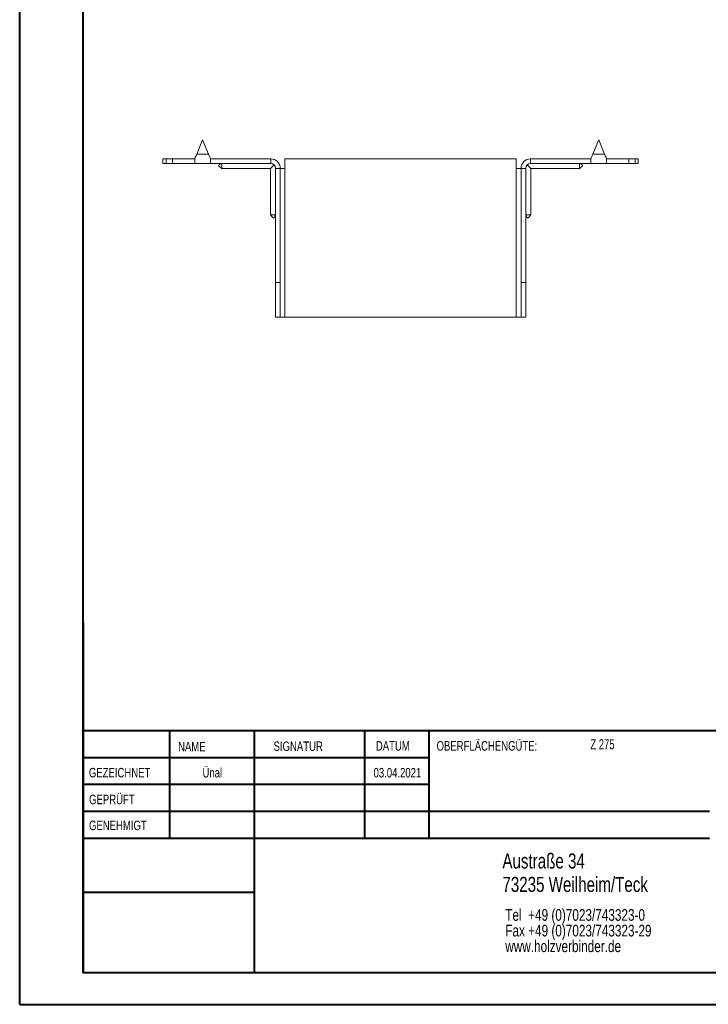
# Model space of a CAD drawing. Header units: millimetres. Extents: x 0 to 210, y 0 to 297.
# Tile 1 of 6: x 0 to 109, y 0 to 156. Entities that reach past the tile are written whole.
import ezdxf

# ---------------------------------------------------------------- set-up
doc = ezdxf.new("R2010")
doc.units = ezdxf.units.MM
doc.styles.add('SLDTEXTSTYLE0', font='TXT', dxfattribs={"width": 0.75})
doc.styles.add('SLDTEXTSTYLE2', font='TXT', dxfattribs={"width": 0.7})

# ---------------------------------------------------------------- blocks, each defined once
blk = doc.blocks.new('SW_NOTE_0')
at = {"color": 0, "linetype": 'Continuous', "lineweight": 0, "char_height": 1.8521, "attachment_point": 1, "style": 'SLDTEXTSTYLE0'}
for s, insert in [('Tel  +49 (0)7023/743323-0', (0, 2.39)), ('Fax +49 (0)7023/743323-29', (0, -0.08)), ('www.holzverbinder.de', (0, -2.55))]:
    blk.add_mtext(s, dxfattribs=dict(at, insert=insert))

msp = doc.modelspace()

# ---------------------------------------------------------------- linework, layer by layer
at = {"color": 7, "linetype": 'Continuous', "lineweight": 40}
for p, q in [((0.08, 0.21), (0.08, 297.21)), ((10.08, 5.21), (10.08, 292.21)), ((10.11, 60.37), (10.11, 5.12)), ((205.08, 43.37), (10.11, 43.37)), ((23.71, 43.37), (23.71, 26.37)), ((37.1, 43.37), (37.1, 5.12)), ((54.51, 43.37), (54.51, 26.37)), ((64.71, 26.37), (64.71, 43.37)), ((64.71, 39.1), (10.11, 39.1)), ((64.71, 34.87), (10.11, 34.87)), ((108.91, 30.62), (10.11, 30.62)), ((108.91, 26.37), (10.11, 26.37)), ((37.1, 17.87), (10.11, 17.87)), ((10.11, 13.71), (10.08, 13.71)), ((10.11, 9.46), (10.08, 9.46)), ((10.08, 5.21), (205.08, 5.21)), ((0.08, 0.21), (210.08, 0.21))]:
    msp.add_line(p, q, dxfattribs=at)
at = {"color": 7, "linetype": 'Continuous', "lineweight": 15}
for p, q in [((28.94, 136.59), (28.01, 134.34)), ((29.88, 134.34), (28.94, 136.59)), ((91.44, 136.59), (90.51, 134.34)), ((92.38, 134.34), (91.44, 136.59)), ((22.69, 133.59), (22.69, 132.84)), ((22.69, 133.59), (23.19, 133.59)), ((23.19, 133.59), (23.19, 132.84)), ((23.19, 133.59), (24.19, 133.59)), ((24.19, 132.84), (24.19, 133.59)), ((27.69, 133.59), (24.19, 133.59)), ((27.69, 133.59), (27.69, 132.84)), ((28.01, 134.34), (29.88, 134.34)), ((30.19, 132.84), (30.19, 133.59)), ((39.69, 133.59), (30.19, 133.59)), ((39.69, 132.84), (39.69, 133.59)), ((41.94, 132.09), (41.94, 133.59)), ((78.44, 133.59), (41.94, 133.59)), ((78.44, 133.59), (78.44, 132.09)), ((80.69, 132.84), (80.69, 133.59)), ((80.69, 133.59), (90.19, 133.59)), ((90.19, 133.59), (90.19, 132.84)), ((90.51, 134.34), (92.38, 134.34)), ((92.69, 133.59), (96.19, 133.59)), ((92.69, 132.84), (92.69, 133.59)), ((96.19, 132.84), (96.19, 133.59)), ((96.19, 133.59), (97.19, 133.59)), ((97.19, 132.84), (97.19, 133.59)), ((97.19, 133.59), (97.69, 133.59)), ((97.69, 132.84), (97.69, 133.59)), ((23.19, 132.84), (22.69, 132.84)), ((24.19, 132.84), (23.19, 132.84)), ((27.69, 132.84), (24.19, 132.84)), ((27.69, 132.84), (30.19, 132.84)), ((39.69, 132.84), (30.19, 132.84)), ((31.99, 132.04), (39.64, 132.04)), ((39.64, 132.04), (39.64, 124.78)), ((40.44, 132.09), (41.19, 132.09)), ((40.44, 114.09), (40.44, 132.09)), ((41.19, 114.09), (41.19, 132.09)), ((41.19, 132.09), (41.94, 132.09)), ((41.94, 108.59), (41.94, 132.09)), ((78.44, 132.09), (78.44, 108.59)), ((78.44, 132.09), (79.19, 132.09)), ((79.94, 132.09), (79.19, 132.09)), ((79.19, 114.09), (79.19, 132.09)), ((79.94, 114.09), (79.94, 132.09)), ((80.69, 132.84), (90.19, 132.84)), ((80.74, 132.04), (88.39, 132.04)), ((80.74, 124.78), (80.74, 132.04)), ((90.19, 132.84), (92.69, 132.84)), ((92.69, 132.84), (96.19, 132.84)), ((97.19, 132.84), (96.19, 132.84)), ((97.69, 132.84), (97.19, 132.84)), ((41.19, 114.09), (40.44, 114.09)), ((40.44, 108.59), (40.44, 114.09)), ((41.19, 108.59), (41.19, 114.09)), ((79.19, 114.09), (79.94, 114.09)), ((79.19, 108.59), (79.19, 114.09)), ((79.94, 108.59), (79.94, 114.09)), ((40.44, 108.59), (41.19, 108.59)), ((41.19, 108.59), (41.94, 108.59)), ((78.44, 108.59), (41.94, 108.59)), ((78.44, 108.59), (79.19, 108.59)), ((79.19, 108.59), (79.94, 108.59))]:
    msp.add_line(p, q, dxfattribs=at)
at = {"color": 7, "linetype": 'Continuous', "lineweight": 0}
for p, q in [((64.71, 39.12), (10.11, 39.12)), ((23.71, 5.21), (23.71, 5.12)), ((54.51, 5.21), (54.51, 5.12))]:
    msp.add_line(p, q, dxfattribs=at)
at = {"color": 7, "linetype": 'Continuous', "lineweight": 15, "flags": 128}
for points in [[(28.01, 134.34), (27.9, 134.08), (27.79, 133.83), (27.69, 133.59)], [(30.19, 133.59), (30.1, 133.83), (29.99, 134.08), (29.88, 134.34)], [(90.51, 134.34), (90.4, 134.08), (90.29, 133.83), (90.19, 133.59)], [(92.69, 133.59), (92.6, 133.83), (92.49, 134.08), (92.38, 134.34)], [(39.64, 132.04), (39.66, 132.06), (39.71, 132.11), (39.8, 132.2), (39.92, 132.32), (40.06, 132.46), (40.22, 132.62)], [(80.16, 132.62), (80.33, 132.46), (80.47, 132.32), (80.59, 132.2), (80.67, 132.11), (80.73, 132.06), (80.74, 132.04)]]:
    msp.add_lwpolyline(points, dxfattribs=at)
at = {"color": 7, "linetype": 'Continuous', "lineweight": 15}
for centre, radius, start, end in [((39.69, 132.09), 1.5, 0, 90), ((80.69, 132.09), 1.5, 90, 180), ((39.69, 132.09), 0.75, 0, 90), ((80.69, 132.09), 0.75, 90, 180)]:
    msp.add_arc(centre, radius, start, end, dxfattribs=at)
for points, knots in [([(31.99, 132.84), (31.86, 132.8), (31.7, 132.75), (31.55, 132.64), (31.52, 132.6), (31.5, 132.56), (31.49, 132.54), (31.49, 132.51), (31.5, 132.48), (31.56, 132.38), (31.75, 132.25), (31.91, 132.12), (32, 132.03)], [0, 0, 0, 0, 0.312857, 0.368954, 0.414537, 0.434313, 0.452962, 0.471428, 0.490674, 0.534327, 0.719229, 1, 1, 1, 1]), ([(31.99, 132.84), (31.99, 132.76), (31.99, 132.57), (31.99, 132.3), (31.99, 132.11), (31.99, 132.03), (31.99, 132.05), (31.99, 132.05)], [0, 0, 0, 0, 0.176998, 0.437531, 0.69807, 0.958617, 1, 1, 1, 1]), ([(88.39, 132.03), (88.48, 132.12), (88.62, 132.24), (88.79, 132.36), (88.86, 132.43), (88.89, 132.48), (88.9, 132.51), (88.9, 132.54), (88.89, 132.56), (88.87, 132.6), (88.84, 132.64), (88.69, 132.75), (88.53, 132.8), (88.39, 132.84)], [0, 0, 0, 0, 0.280626, 0.412835, 0.465948, 0.509579, 0.528815, 0.547271, 0.56591, 0.585676, 0.631236, 0.687304, 1, 1, 1, 1]), ([(88.39, 132.84), (88.39, 132.76), (88.39, 132.57), (88.39, 132.3), (88.39, 132.11), (88.39, 132.03), (88.39, 132.05), (88.39, 132.05)], [0, 0, 0, 0, 0.176998, 0.437531, 0.69807, 0.958617, 1, 1, 1, 1]), ([(39.64, 124.78), (39.72, 124.69), (39.84, 124.55), (39.96, 124.38), (40.03, 124.31), (40.08, 124.29), (40.12, 124.28), (40.14, 124.28), (40.17, 124.28), (40.2, 124.3), (40.24, 124.34), (40.35, 124.49), (40.4, 124.64), (40.44, 124.78)], [0, 0, 0, 0, 0.280624, 0.412833, 0.465946, 0.509577, 0.528813, 0.54727, 0.56591, 0.585677, 0.631235, 0.687302, 1, 1, 1, 1]), ([(39.65, 124.78), (39.66, 124.78), (39.67, 124.78), (39.83, 124.78), (40.05, 124.78), (40.27, 124.78), (40.39, 124.78), (40.44, 124.78)], [0, 0, 0, 0, 0.21778, 0.478083, 0.738382, 0.867316, 1, 1, 1, 1]), ([(79.94, 124.78), (79.99, 124.64), (80.04, 124.49), (80.15, 124.34), (80.19, 124.3), (80.22, 124.28), (80.25, 124.28), (80.27, 124.28), (80.31, 124.29), (80.41, 124.34), (80.53, 124.54), (80.67, 124.69), (80.75, 124.78)], [0, 0, 0, 0, 0.312859, 0.368955, 0.414536, 0.434314, 0.452963, 0.47143, 0.490676, 0.534329, 0.719231, 1, 1, 1, 1]), ([(80.74, 124.78), (80.73, 124.78), (80.72, 124.78), (80.56, 124.78), (80.34, 124.78), (80.12, 124.78), (80, 124.78), (79.94, 124.78)], [0, 0, 0, 0, 0.21778, 0.478083, 0.738382, 0.867316, 1, 1, 1, 1])]:
    msp.add_open_spline(points, degree=3, knots=knots, dxfattribs=at)

# ---------------------------------------------------------------- block references
at = {"color": 7, "linetype": 'Continuous', "lineweight": 0}
msp.add_blockref('SW_NOTE_0', (76.7, 12.85), dxfattribs=at)

# ---------------------------------------------------------------- texts
for s, insert, char_height, attachment_point, style in [('OBERFLÄCHENGÜTE:', (65.86, 41.74), 1.5, 1, 'SLDTEXTSTYLE0'), ('Z 275', (90.14, 42.03), 1.587, 1, 'SLDTEXTSTYLE2'), ('NAME', (25.07, 41.62), 1.5, 1, 'SLDTEXTSTYLE0'), ('SIGNATUR', (40.14, 41.68), 1.5, 1, 'SLDTEXTSTYLE0'), ('DATUM', (56.28, 41.74), 1.5, 1, 'SLDTEXTSTYLE0'), ('GEZEICHNET', (11, 37.51), 1.5, 1, 'SLDTEXTSTYLE0'), ('Ünal', (30.47, 37.5), 1.499, 2, 'SLDTEXTSTYLE0'), ('03.04.2021', (59.68, 37.5), 1.499, 2, 'SLDTEXTSTYLE0'), ('GEPRÜFT', (11.03, 33.28), 1.5, 1, 'SLDTEXTSTYLE0'), ('GENEHMIGT', (11.02, 29.19), 1.5, 1, 'SLDTEXTSTYLE0'), ('Austraße 34', (76.25, 24.02), 2.3813, 1, 'SLDTEXTSTYLE0'), ('73235 Weilheim/Teck', (76.25, 20.32), 2.3813, 1, 'SLDTEXTSTYLE0')]:
    msp.add_mtext(s, dxfattribs=dict(at, insert=insert, char_height=char_height, attachment_point=attachment_point, style=style))

doc.saveas('drawing.dxf')
